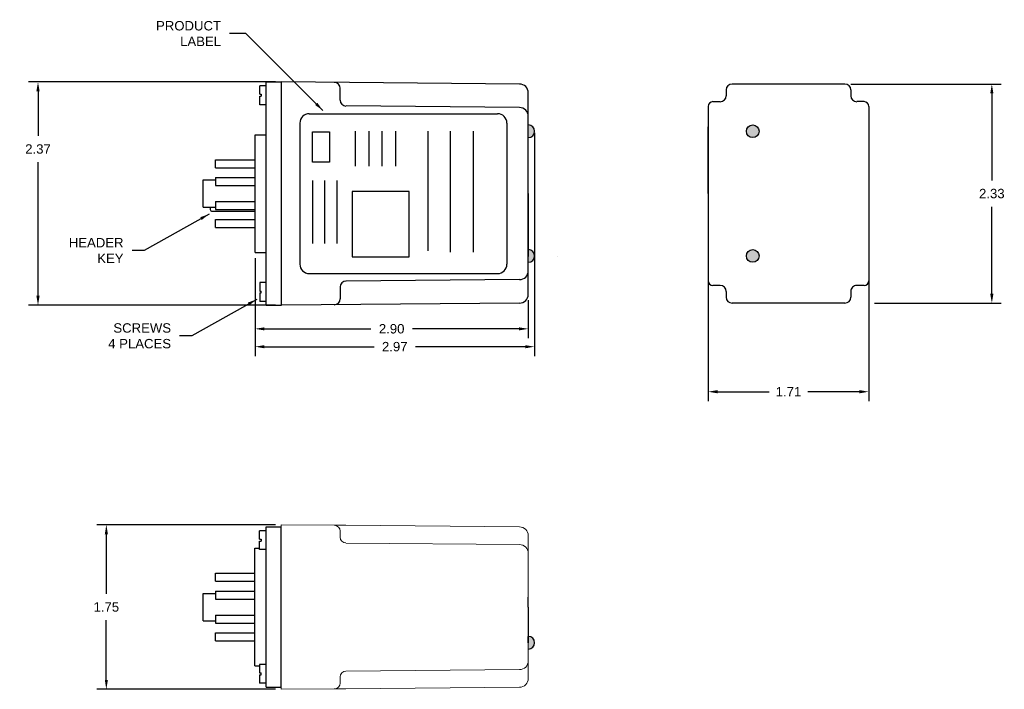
# Model space of a CAD drawing. Extents: x -11.8 to -1.4, y 4.7 to 11.8.
import ezdxf

# ---------------------------------------------------------------- set-up
doc = ezdxf.new("R2010")
doc.units = 0
doc.header["$LTSCALE"] = 0.5
doc.header["$MEASUREMENT"] = 0
doc.header["$PDMODE"] = 2
doc.header["$PDSIZE"] = 0.05
doc.linetypes.add('HIDDEN', pattern=[0.075, 0.05, -0.025])
doc.layers.get('0').update_dxf_attribs({"linetype": 'CONTINUOUS'})
doc.layers.get('DEFPOINTS').update_dxf_attribs({"linetype": 'CONTINUOUS'})
doc.layers.add('ART', color=7, linetype='CONTINUOUS')
doc.layers.add('DIM', color=8, linetype='CONTINUOUS')
doc.styles.get("Standard").update_dxf_attribs({"font": 'ARIAL.TTF'})
doc.dimstyles.get("Standard").update_dxf_attribs({"dimtxt": 0.18, "dimasz": 0.18, "dimexe": 0.18, "dimexo": 0.0625, "dimgap": 0.09, "dimtad": 0, "dimtih": 1, "dimtoh": 1, "dimdec": 4, "dimzin": 0, "dimdsep": 46, "dimtxsty": 'STANDARD', "dimcen": 0.09, "dimadec": 0, "dimazin": 0, "dimtfac": 1, "dimtdec": 4, "dimtofl": 0, "dimtmove": 0, "dimatfit": 3, "dimfxl": 1, "dimtolj": 1, "dimtzin": 0, "dimarcsym": 0})

# ---------------------------------------------------------------- blocks, each defined once
blk = doc.blocks.new('*D1')
at = {"layer": 'DEFPOINTS', "color": 0}
for p in [(-4.515, 9.893), (-2.809, 9.893), (-2.809, 7.848)]:
    blk.add_point(p, dxfattribs=at)
at = {"layer": 'DIM', "color": 0, "lineweight": -2}
for p, q in [((-4.515, 9.83), (-4.515, 7.748)), ((-2.809, 9.83), (-2.809, 7.748)), ((-4.415, 7.848), (-3.868, 7.848)), ((-2.909, 7.848), (-3.457, 7.848))]:
    blk.add_line(p, q, dxfattribs=at)
at = {"layer": 'DIM', "color": 0}
for points in [[(-4.415, 7.865), (-4.415, 7.831), (-4.515, 7.848)], [(-2.909, 7.865), (-2.909, 7.831), (-2.809, 7.848)]]:
    blk.add_solid(points, dxfattribs=at)
at = {"layer": 'DIM', "color": 0, "insert": (-3.662, 7.848), "char_height": 0.1, "attachment_point": 5}
blk.add_mtext('\\A1;1.71', dxfattribs=at)
blk = doc.blocks.new('*D2')
at = {"layer": 'DEFPOINTS', "color": 0}
for p in [(-3.062, 11.12), (-2.809, 8.79), (-1.501, 8.79)]:
    blk.add_point(p, dxfattribs=at)
at = {"layer": 'DIM', "color": 0, "lineweight": -2}
for p, q in [((-3, 11.12), (-1.401, 11.12)), ((-1.501, 11.02), (-1.501, 10.096)), ((-1.501, 8.89), (-1.501, 9.814)), ((-2.747, 8.79), (-1.401, 8.79))]:
    blk.add_line(p, q, dxfattribs=at)
at = {"layer": 'DIM', "color": 0}
for points in [[(-1.518, 11.02), (-1.484, 11.02), (-1.501, 11.12)], [(-1.518, 8.89), (-1.484, 8.89), (-1.501, 8.79)]]:
    blk.add_solid(points, dxfattribs=at)
at = {"layer": 'DIM', "color": 0, "insert": (-1.501, 9.955), "char_height": 0.1, "attachment_point": 5}
blk.add_mtext('\\A1;2.33', dxfattribs=at)
blk = doc.blocks.new('*D3')
at = {"layer": 'DEFPOINTS', "color": 0}
for p in [(-9.052, 6.433), (-10.911, 4.683), (-9.052, 4.683)]:
    blk.add_point(p, dxfattribs=at)
at = {"layer": 'DIM', "color": 0, "lineweight": -2}
for p, q in [((-9.114, 6.433), (-11.011, 6.433)), ((-10.911, 6.333), (-10.911, 5.699)), ((-10.911, 4.783), (-10.911, 5.417)), ((-9.114, 4.683), (-11.011, 4.683))]:
    blk.add_line(p, q, dxfattribs=at)
at = {"layer": 'DIM', "color": 0}
for points in [[(-10.927, 6.333), (-10.894, 6.333), (-10.911, 6.433)], [(-10.927, 4.783), (-10.894, 4.783), (-10.911, 4.683)]]:
    blk.add_solid(points, dxfattribs=at)
at = {"layer": 'DIM', "color": 0, "insert": (-10.911, 5.558), "char_height": 0.1, "attachment_point": 5}
blk.add_mtext('\\A1;1.75', dxfattribs=at)
blk = doc.blocks.new('*D4')
at = {"layer": 'DEFPOINTS', "color": 0}
for p in [(-9.051, 11.143), (-11.637, 8.768), (-9.051, 8.768)]:
    blk.add_point(p, dxfattribs=at)
at = {"layer": 'DIM', "color": 0, "lineweight": -2}
for p, q in [((-9.114, 11.143), (-11.737, 11.143)), ((-11.637, 11.043), (-11.637, 10.57)), ((-11.637, 8.868), (-11.637, 10.288)), ((-9.114, 8.768), (-11.737, 8.768))]:
    blk.add_line(p, q, dxfattribs=at)
at = {"layer": 'DIM', "color": 0}
for points in [[(-11.654, 11.043), (-11.62, 11.043), (-11.637, 11.143)], [(-11.654, 8.868), (-11.62, 8.868), (-11.637, 8.768)]]:
    blk.add_solid(points, dxfattribs=at)
at = {"layer": 'DIM', "color": 0, "insert": (-11.637, 10.429), "char_height": 0.1, "attachment_point": 5}
blk.add_mtext('\\A1;2.37', dxfattribs=at)
blk = doc.blocks.new('*D5')
at = {"layer": 'DEFPOINTS', "color": 0}
for p in [(-6.36, 10.665), (-9.331, 9.33), (-6.36, 8.327)]:
    blk.add_point(p, dxfattribs=at)
at = {"layer": 'DIM', "color": 0, "lineweight": -2}
for p, q in [((-6.36, 10.603), (-6.36, 8.227)), ((-9.331, 9.268), (-9.331, 8.227)), ((-9.231, 8.327), (-8.066, 8.327)), ((-6.46, 8.327), (-7.625, 8.327))]:
    blk.add_line(p, q, dxfattribs=at)
at = {"layer": 'DIM', "color": 0}
for points in [[(-9.231, 8.343), (-9.231, 8.31), (-9.331, 8.327)], [(-6.46, 8.343), (-6.46, 8.31), (-6.36, 8.327)]]:
    blk.add_solid(points, dxfattribs=at)
at = {"layer": 'DIM', "color": 0, "insert": (-7.846, 8.327), "char_height": 0.1, "attachment_point": 5}
blk.add_mtext('\\A1;2.97', dxfattribs=at)
blk = doc.blocks.new('*D6')
at = {"layer": 'DEFPOINTS', "color": 0}
for p in [(-9.331, 9.33), (-6.427, 8.884), (-6.427, 8.517)]:
    blk.add_point(p, dxfattribs=at)
at = {"layer": 'DIM', "color": 0, "lineweight": -2}
for p, q in [((-9.331, 9.268), (-9.331, 8.417)), ((-6.427, 8.821), (-6.427, 8.417)), ((-9.231, 8.517), (-8.1, 8.517)), ((-6.527, 8.517), (-7.658, 8.517))]:
    blk.add_line(p, q, dxfattribs=at)
at = {"layer": 'DIM', "color": 0}
for points in [[(-9.231, 8.533), (-9.231, 8.5), (-9.331, 8.517)], [(-6.527, 8.533), (-6.527, 8.5), (-6.427, 8.517)]]:
    blk.add_solid(points, dxfattribs=at)
at = {"layer": 'DIM', "color": 0, "insert": (-7.879, 8.517), "char_height": 0.1, "attachment_point": 5}
blk.add_mtext('\\A1;2.90', dxfattribs=at)

msp = doc.modelspace()

# ---------------------------------------------------------------- hatches: boundary and pattern name
for points in [[(-6.427, 10.685), (-6.427, 10.618), (-6.427, 10.551, 1)], [(-4.109, 10.618, 1), (-3.975, 10.618, 1)], [(-6.427, 9.359), (-6.427, 9.292), (-6.427, 9.225, 1)], [(-4.109, 9.292, 1), (-3.975, 9.292, 1)], [(-6.427, 5.245), (-6.427, 5.178), (-6.427, 5.111, 1)]]:
    msp.add_hatch(color=256).paths.add_polyline_path(points)

# ---------------------------------------------------------------- linework, layer by layer
for p, q in [((-9.212, 11.101), (-9.281, 11.101)), ((-9.281, 11.011), (-9.281, 11.101)), ((-9.211, 8.768), (-9.211, 11.143)), ((-9.211, 11.143), (-9.051, 11.143)), ((-6.52, 11.12), (-9.051, 11.143)), ((-6.52, 11.12), (-9.051, 11.143)), ((-9.051, 8.768), (-9.051, 11.143)), ((-3.062, 11.12), (-4.262, 11.12)), ((-3.662, 11.12), (-4.042, 11.12)), ((-9.281, 11.011), (-9.266, 11.011)), ((-9.281, 10.991), (-9.266, 10.991)), ((-9.281, 10.901), (-9.281, 10.991)), ((-9.266, 11.011), (-9.266, 10.991)), ((-8.426, 10.949), (-8.426, 11.075)), ((-8.426, 10.949), (-8.426, 11.075)), ((-6.427, 8.884), (-6.427, 11.027)), ((-6.427, 8.884), (-6.427, 11.027)), ((-4.325, 11.058), (-4.325, 10.995)), ((-3, 11.058), (-3, 10.995)), ((-9.212, 10.901), (-9.281, 10.901)), ((-6.52, 10.87), (-8.364, 10.887)), ((-6.52, 10.87), (-8.364, 10.887)), ((-4.515, 10.883), (-4.515, 9.028)), ((-4.465, 10.933), (-4.387, 10.933)), ((-2.859, 10.933), (-2.937, 10.933)), ((-2.809, 10.883), (-2.809, 9.028)), ((-6.427, 10.618), (-6.427, 10.685)), ((-9.331, 9.33), (-9.331, 10.58)), ((-9.331, 10.58), (-9.211, 10.58)), ((-6.427, 9.955), (-6.427, 10.665)), ((-4.515, 9.955), (-4.515, 10.665)), ((-9.751, 10.315), (-9.331, 10.315)), ((-9.751, 10.23), (-9.751, 10.315)), ((-9.751, 10.23), (-9.331, 10.23)), ((-9.881, 9.81), (-9.881, 10.1)), ((-9.881, 10.1), (-9.751, 10.1)), ((-9.751, 10.125), (-9.331, 10.125)), ((-9.751, 10.125), (-9.751, 10.04)), ((-9.751, 10.04), (-9.331, 10.04)), ((-6.427, 9.955), (-6.427, 9.285)), ((-4.515, 9.955), (-4.515, 9.285)), ((-4.515, 9.955), (-4.515, 9.285)), ((-9.751, 9.87), (-9.331, 9.87)), ((-9.751, 9.87), (-9.751, 9.785)), ((-9.881, 9.81), (-9.751, 9.81)), ((-9.806, 9.81), (-9.806, 9.787)), ((-9.786, 9.767), (-9.332, 9.767)), ((-9.751, 9.785), (-9.331, 9.785)), ((-9.751, 9.68), (-9.331, 9.68)), ((-9.751, 9.595), (-9.751, 9.68)), ((-9.751, 9.595), (-9.331, 9.595)), ((-9.331, 9.33), (-9.211, 9.33)), ((-6.427, 9.292), (-6.427, 9.359)), ((-6.116, 9.285), (-6.116, 9.285)), ((-9.212, 9.009), (-9.281, 9.009)), ((-9.281, 9.009), (-9.281, 8.919)), ((-6.52, 9.04), (-8.364, 9.024)), ((-6.52, 9.04), (-8.364, 9.024)), ((-9.281, 8.919), (-9.266, 8.919)), ((-9.281, 8.899), (-9.266, 8.899)), ((-9.281, 8.899), (-9.281, 8.809)), ((-9.266, 8.899), (-9.266, 8.919)), ((-8.426, 8.962), (-8.426, 8.835)), ((-8.426, 8.962), (-8.426, 8.835)), ((-4.387, 8.978), (-4.465, 8.978)), ((-4.325, 8.915), (-4.325, 8.853)), ((-3, 8.915), (-3, 8.853)), ((-2.859, 8.978), (-2.937, 8.978)), ((-9.212, 8.809), (-9.281, 8.809)), ((-6.52, 8.79), (-9.051, 8.768)), ((-6.52, 8.79), (-9.051, 8.768)), ((-3.062, 8.79), (-4.262, 8.79)), ((-3.662, 8.79), (-3.767, 8.79)), ((-9.211, 8.768), (-9.051, 8.768)), ((-9.212, 4.705), (-9.212, 6.411)), ((-9.212, 6.411), (-9.052, 6.411)), ((-9.052, 4.705), (-9.052, 6.411)), ((-9.282, 6.279), (-9.282, 6.369)), ((-9.213, 6.369), (-9.282, 6.369)), ((-9.282, 6.279), (-9.266, 6.279)), ((-9.266, 6.279), (-9.266, 6.259)), ((-9.332, 4.933), (-9.332, 6.183)), ((-9.332, 6.183), (-9.282, 6.183)), ((-9.282, 6.259), (-9.266, 6.259)), ((-9.282, 6.169), (-9.282, 6.259)), ((-9.213, 6.169), (-9.282, 6.169)), ((-9.752, 5.918), (-9.332, 5.918)), ((-9.752, 5.833), (-9.752, 5.918)), ((-9.752, 5.833), (-9.332, 5.833)), ((-9.882, 5.413), (-9.882, 5.703)), ((-9.882, 5.703), (-9.752, 5.703)), ((-9.752, 5.728), (-9.332, 5.728)), ((-9.752, 5.728), (-9.752, 5.643)), ((-6.427, 5.558), (-6.427, 5.663)), ((-9.752, 5.643), (-9.332, 5.643)), ((-6.427, 5.558), (-6.427, 5.178)), ((-9.752, 5.473), (-9.332, 5.473)), ((-9.752, 5.473), (-9.752, 5.388)), ((-9.882, 5.413), (-9.752, 5.413)), ((-9.752, 5.388), (-9.332, 5.388)), ((-9.752, 5.283), (-9.332, 5.283)), ((-9.752, 5.198), (-9.752, 5.283)), ((-6.427, 5.178), (-6.427, 5.245)), ((-9.752, 5.198), (-9.332, 5.198)), ((-9.052, 4.705), (-9.052, 5.078)), ((-9.332, 4.933), (-9.282, 4.933)), ((-9.282, 4.947), (-9.282, 4.857)), ((-9.213, 4.947), (-9.282, 4.947)), ((-9.282, 4.857), (-9.266, 4.857)), ((-9.282, 4.837), (-9.282, 4.747)), ((-9.282, 4.837), (-9.266, 4.837)), ((-9.266, 4.837), (-9.266, 4.857)), ((-9.213, 4.747), (-9.282, 4.747)), ((-9.212, 4.705), (-9.052, 4.705))]:
    msp.add_line(p, q)
at = {"color": 7, "linetype": 'Continuous', "lineweight": 15}
for p, q in [((-8.489, 6.428), (-9.052, 6.433)), ((-9.052, 6.308), (-9.052, 6.433)), ((-8.365, 6.427), (-8.489, 6.428)), ((-8.365, 6.427), (-6.52, 6.411)), ((-9.052, 6.308), (-9.052, 4.808)), ((-8.427, 6.365), (-8.427, 6.308)), ((-8.427, 6.308), (-8.427, 6.302)), ((-6.427, 6.317), (-6.427, 6.308)), ((-6.427, 6.308), (-6.427, 6.129)), ((-8.365, 6.239), (-6.52, 6.223)), ((-6.427, 6.129), (-6.427, 4.986)), ((-6.427, 4.986), (-6.427, 4.808)), ((-8.427, 4.814), (-8.427, 4.808)), ((-6.52, 4.892), (-8.365, 4.876)), ((-9.052, 4.683), (-9.052, 4.808)), ((-8.427, 4.808), (-8.427, 4.75)), ((-6.427, 4.808), (-6.427, 4.799)), ((-8.489, 4.688), (-9.052, 4.683)), ((-8.489, 4.688), (-8.365, 4.689)), ((-6.52, 4.705), (-8.365, 4.689))]:
    msp.add_line(p, q, dxfattribs=at)
at = {"color": 7, "linetype": 'HIDDEN', "lineweight": 0}
msp.add_line((-9.052, 6.155), (-9.052, 4.961), dxfattribs=at)
for centre in [(-4.042, 10.618), (-4.042, 9.292)]:
    msp.add_circle(centre, 0.067)
for centre, radius, start, end in [((-8.489, 11.075), 0.0625, 0, 89.5), ((-6.521, 11.027), 0.0937, 0, 89.5), ((-6.521, 11.027), 0.0937, 0, 89.5), ((-4.262, 11.058), 0.0625, 90, 180), ((-3.062, 11.058), 0.0625, 0, 90), ((-4.387, 10.995), 0.0625, 270, 0), ((-2.937, 10.995), 0.0625, 180, 270), ((-8.364, 10.949), 0.0625, 180, 269.5), ((-8.364, 10.949), 0.0625, 180, 269.5), ((-4.465, 10.883), 0.05, 90, 180), ((-2.859, 10.883), 0.05, 0, 90), ((-6.521, 10.777), 0.0937, 0, 89.5), ((-6.521, 10.777), 0.0937, 0, 89.5), ((-6.427, 10.618), 0.067, 270, 90), ((-9.786, 9.787), 0.02, 180, 270), ((-6.427, 9.292), 0.067, 270, 90), ((-6.521, 9.134), 0.0937, 270.5, 0), ((-6.521, 9.134), 0.0937, 270.5, 0), ((-8.364, 8.962), 0.0625, 90.5, 180), ((-8.364, 8.962), 0.0625, 90.5, 180), ((-4.465, 9.028), 0.05, 180, 270), ((-2.859, 9.028), 0.05, 270, 0), ((-4.387, 8.915), 0.0625, 0, 90), ((-2.937, 8.915), 0.0625, 89.9322, 180), ((-8.489, 8.835), 0.0625, 270.5, 0), ((-8.489, 8.835), 0.0625, 270.5, 0), ((-6.521, 8.884), 0.0937, 270.5, 0), ((-6.521, 8.884), 0.0937, 270.5, 0), ((-4.262, 8.853), 0.0625, 180, 270), ((-3.062, 8.853), 0.0625, 270, 0), ((-6.427, 5.178), 0.067, 270, 90)]:
    msp.add_arc(centre, radius, start, end)
at = {"color": 7, "linetype": 'Continuous', "lineweight": 15}
for centre, radius, start, end in [((-8.489, 6.365), 0.0625, 0, 89.5), ((-6.521, 6.317), 0.094, 0, 89.5), ((-8.364, 6.302), 0.0625, 180, 269.5), ((-6.521, 6.129), 0.094, 0, 89.5), ((-6.521, 4.986), 0.094, 270.5, 0), ((-8.364, 4.814), 0.0625, 90.5, 180), ((-8.489, 4.75), 0.0625, 270.5, 0), ((-6.521, 4.799), 0.094, 270.5, 0)]:
    msp.add_arc(centre, radius, start, end, dxfattribs=at)
at = {"layer": 'ART'}
for p, q in [((-8.754, 10.805), (-6.754, 10.805)), ((-8.854, 10.705), (-8.854, 9.205)), ((-6.654, 10.705), (-6.654, 9.205)), ((-8.268, 10.62), (-8.268, 10.246)), ((-8.123, 10.62), (-8.123, 10.246)), ((-7.983, 10.62), (-7.983, 10.246)), ((-7.839, 10.62), (-7.839, 10.246)), ((-7.493, 10.62), (-7.493, 9.348)), ((-7.256, 10.62), (-7.256, 9.333)), ((-7.013, 10.62), (-7.013, 9.333)), ((-8.721, 10.093), (-8.721, 9.425)), ((-8.592, 10.093), (-8.592, 9.425)), ((-8.46, 10.093), (-8.46, 9.425)), ((-8.754, 9.105), (-6.754, 9.105))]:
    msp.add_line(p, q, dxfattribs=at)
for points in [[(-8.72, 10.613), (-8.54, 10.613), (-8.54, 10.289), (-8.72, 10.289)], [(-7.693, 9.978), (-8.299, 9.978), (-8.299, 9.281), (-7.693, 9.281)]]:
    msp.add_lwpolyline(points, close=True, dxfattribs=at)
for centre, start, end in [((-8.754, 10.705), 90, 180), ((-6.754, 10.705), 0, 90), ((-8.754, 9.205), 180, 270), ((-6.754, 9.205), 270, 0)]:
    msp.add_arc(centre, 0.1, start, end, dxfattribs=at)

# ---------------------------------------------------------------- texts
at = {"layer": 'DEFPOINTS', "char_height": 0.1, "attachment_point": 6}
for s, insert in [('PRODUCT\\PLABEL', (-9.692, 11.657)), ('\\A1;HEADER\\PKEY', (-10.728, 9.35)), ('SCREWS\\P4 PLACES', (-10.223, 8.442))]:
    msp.add_mtext(s, dxfattribs=dict(at, insert=insert))

# ---------------------------------------------------------------- dimensions: what is measured, and where the dimension line sits
at = {"layer": 'DIM'}
for base, p1, p2, picture, middle in [((-11.637, 8.7681), (-9.0512, 11.1425), (-9.0512, 8.7681), '*D4', (-11.637, 10.4288)), ((-1.501, 8.79), (-3.062, 11.12), (-2.809, 8.79), '*D2', (-1.501, 9.955)), ((-10.911, 4.683), (-9.052, 6.433), (-9.052, 4.683), '*D3', (-10.911, 5.558))]:
    dim = msp.add_linear_dim(base=base, p1=p1, p2=p2, angle=90, dimstyle='STANDARD', override={"dimtxt": 0.1, "dimasz": 0.1, "dimexe": 0.1, "dimdec": 2, "dimtdec": 3}, dxfattribs=at)
    dim.commit()
    dim.dimension.update_dxf_attribs({"geometry": picture, "text_midpoint": middle, "dimtype": 160})
for base, p1, p2, picture, middle in [((-6.36, 8.327), (-9.331, 9.33), (-6.36, 10.665), '*D5', (-7.846, 8.327)), ((-2.809, 7.848), (-4.515, 9.893), (-2.809, 9.893), '*D1', (-3.662, 7.848)), ((-6.427, 8.517), (-9.331, 9.33), (-6.427, 8.884), '*D6', (-7.879, 8.517))]:
    dim = msp.add_linear_dim(base=base, p1=p1, p2=p2, dimstyle='STANDARD', override={"dimtxt": 0.1, "dimasz": 0.1, "dimexe": 0.1, "dimdec": 2, "dimtdec": 3}, dxfattribs=at)
    dim.commit()
    dim.dimension.update_dxf_attribs({"geometry": picture, "text_midpoint": middle})

# ---------------------------------------------------------------- leaders
at = {"layer": 'DEFPOINTS', "annotation_type": 0, "has_hookline": 1, "hookline_direction": 1}
for points, text_width in [([(-8.609, 10.838), (-9.429, 11.657), (-9.602, 11.657)], 0.677), ([(-9.818, 9.738), (-10.508, 9.35), (-10.638, 9.35)], 0.569), ([(-9.313, 8.83), (-10.003, 8.442), (-10.133, 8.442)], 0.658)]:
    msp.add_leader(points, dimstyle='STANDARD', override={"dimtxt": 0.1, "dimasz": 0.1, "dimexe": 0.1, "dimdec": 3, "dimtdec": 3}, dxfattribs=dict(at, text_width=text_width))

doc.saveas('drawing.dxf')
